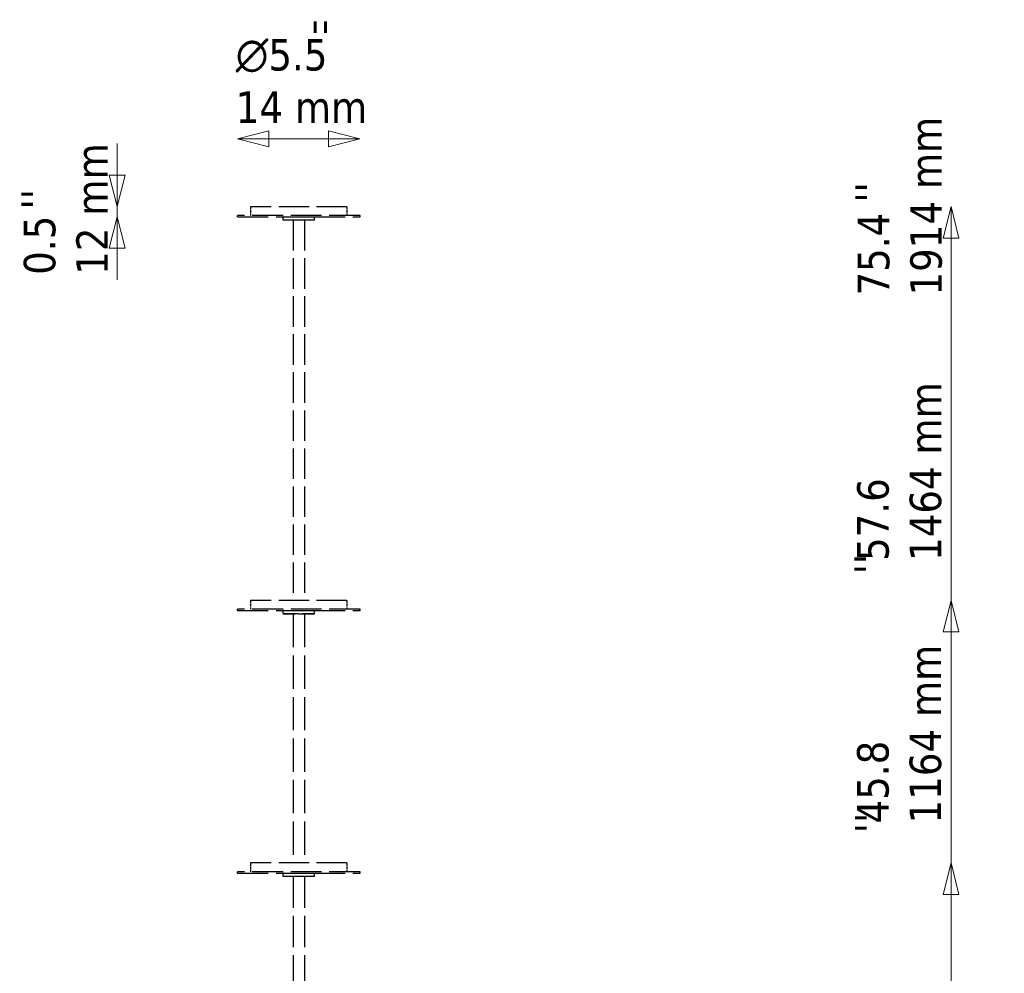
# Model space of a CAD drawing. Header units: millimetres. Extents: x 381 to 3103, y 17 to 2472.
# Tile 36 of 36: x 1977 to 3103, y 1319 to 2409. Entities that reach past the tile are written whole.
import ezdxf

# ---------------------------------------------------------------- set-up
doc = ezdxf.new("R2010")
doc.units = ezdxf.units.MM
doc.header["$LTSCALE"] = 12
doc.linetypes.add('DASHED', pattern=[0.2068, 0.1655, -0.0413])
for name, color, linetype, lineweight in [('Symbol (ISO)', 7, 'Continuous', 50), ('Widoczne (ISO)', 7, 'Continuous', 50), ('Wymiar (ISO)', 7, 'Continuous', 18)]:
    doc.layers.add(name, color=color, linetype=linetype, lineweight=lineweight)
doc.styles.add('Tekst notatki (ISO)', font='tahoma.ttf')
doc.dimstyles.new('Domyślne (ISO)', dxfattribs={"dimscale": 12, "dimtxt": 3, "dimasz": 3, "dimexe": 3.175, "dimexo": 0, "dimgap": 0.762, "dimtad": 1, "dimdec": 1, "dimlfac": 0.03937, "dimrnd": 1e-08, "dimzin": 0, "dimdsep": 46, "dimtxsty": 'Tekst notatki (ISO)', "dimblk": 'Filled-1', "dimcen": 0.09, "dimdle": 10, "dimse1": 1, "dimse2": 1, "dimclrd": 256, "dimclre": 256, "dimclrt": 256, "dimadec": 0, "dimazin": 0, "dimtfac": 0.666667, "dimtmove": 0, "dimatfit": 3, "dimfxl": 1, "dimtolj": 1, "dimlwd": 15, "dimlwe": 15, "dimarcsym": 0})

# ---------------------------------------------------------------- blocks, each defined once
blk = doc.blocks.new('Filled-1')
at = {"color": 0}
for p, q in [((0, 0), (-1, 0.25)), ((-1, 0.25), (-1, -0.25)), ((-1, 0), (0, 0)), ((-1, -0.25), (0, 0))]:
    blk.add_line(p, q, dxfattribs=at)
at = {"color": 0, "flags": 128}
blk.add_lwpolyline([(-1, -0.25), (0, 0), (-1, 0.25), (-1, -0.25)], dxfattribs=at)
at = {"color": 0}
blk.add_solid([(-1, -0.25), (0, 0), (-1, 0.25), (-1, -0.25)], dxfattribs=at)
blk = doc.blocks.new('*D6')
at = {"layer": 'Defpoints', "color": 0, "transparency": 16777216}
for p in [(2351.3, 1445.3), (3041.8, 1445.3), (2296.3, 281.1)]:
    blk.add_point(p, dxfattribs=at)
at = {"layer": 'Wymiar (ISO)', "lineweight": 15, "transparency": 16777216}
for p, q in [((3041.8, 1445.3), (3041.8, 1697.8)), ((3041.8, 317.1), (3041.8, 1409.3))]:
    blk.add_line(p, q, dxfattribs=at)
at = {"layer": 'Wymiar (ISO)', "lineweight": 15, "transparency": 16777216, "xscale": 36, "yscale": 36, "zscale": 36}
for p, rotation in [((3041.8, 1445.3), 90), ((3041.8, 281.1), 270)]:
    blk.add_blockref('Filled-1', p, dxfattribs=dict(at, rotation=rotation))
at = {"layer": 'Wymiar (ISO)', "lineweight": 18, "transparency": 16777216, "insert": (2934.4, 1490.4), "char_height": 36, "attachment_point": 1, "rotation": 90, "style": 'Tekst notatki (ISO)'}
blk.add_mtext('\\A1;45.8\\P1164 mm', dxfattribs=at)
blk = doc.blocks.new('*D7')
at = {"layer": 'Defpoints', "color": 0, "transparency": 16777216}
for p in [(2351.3, 1745.3), (3041.8, 1745.3), (2296.3, 281.1)]:
    blk.add_point(p, dxfattribs=at)
at = {"layer": 'Wymiar (ISO)', "lineweight": 15, "transparency": 16777216}
for p, q in [((3041.8, 1745.3), (3041.8, 1997.8)), ((3041.8, 317.1), (3041.8, 1709.3))]:
    blk.add_line(p, q, dxfattribs=at)
at = {"layer": 'Wymiar (ISO)', "lineweight": 15, "transparency": 16777216, "xscale": 36, "yscale": 36, "zscale": 36}
for p, rotation in [((3041.8, 1745.3), 90), ((3041.8, 281.1), 270)]:
    blk.add_blockref('Filled-1', p, dxfattribs=dict(at, rotation=rotation))
at = {"layer": 'Wymiar (ISO)', "lineweight": 18, "transparency": 16777216, "insert": (2934.5, 1790.4), "char_height": 36, "attachment_point": 1, "rotation": 90, "style": 'Tekst notatki (ISO)'}
blk.add_mtext('\\A1;57.6\\P1464 mm', dxfattribs=at)
blk = doc.blocks.new('*D8')
at = {"layer": 'Defpoints', "color": 0, "transparency": 16777216}
for p in [(2351.3, 2195.3), (3041.8, 2195.3), (2296.3, 281.1)]:
    blk.add_point(p, dxfattribs=at)
at = {"layer": 'Wymiar (ISO)', "lineweight": 15, "transparency": 16777216}
blk.add_line((3041.8, 317.1), (3041.8, 2159.3), dxfattribs=at)
at = {"layer": 'Wymiar (ISO)', "lineweight": 15, "transparency": 16777216, "xscale": 36, "yscale": 36, "zscale": 36}
for p, rotation in [((3041.8, 2195.3), 90), ((3041.8, 281.1), 270)]:
    blk.add_blockref('Filled-1', p, dxfattribs=dict(at, rotation=rotation))
at = {"layer": 'Wymiar (ISO)', "lineweight": 18, "transparency": 16777216, "insert": (2935.2, 2093.7), "char_height": 36, "attachment_point": 1, "rotation": 90, "style": 'Tekst notatki (ISO)'}
blk.add_mtext('\\A1;75.4\\P1914 mm', dxfattribs=at)
blk = doc.blocks.new('*D15')
at = {"layer": 'Defpoints', "color": 0, "transparency": 16777216}
for p in [(2366.3, 2272.8), (2226.3, 2185.3), (2366.3, 2185.3)]:
    blk.add_point(p, dxfattribs=at)
at = {"layer": 'Wymiar (ISO)', "lineweight": 15, "transparency": 16777216}
blk.add_line((2262.3, 2272.8), (2330.3, 2272.8), dxfattribs=at)
at = {"layer": 'Wymiar (ISO)', "lineweight": 15, "transparency": 16777216, "xscale": 36, "yscale": 36, "zscale": 36, "rotation": 180}
blk.add_blockref('Filled-1', (2226.3, 2272.8), dxfattribs=at)
at = {"layer": 'Wymiar (ISO)', "lineweight": 15, "transparency": 16777216, "xscale": 36, "yscale": 36, "zscale": 36}
blk.add_blockref('Filled-1', (2366.3, 2272.8), dxfattribs=at)
at = {"layer": 'Wymiar (ISO)', "lineweight": 18, "transparency": 16777216, "insert": (2224.3, 2386.9), "char_height": 36, "attachment_point": 1, "style": 'Tekst notatki (ISO)'}
blk.add_mtext('\\A1;{\\fAIGDT|b0|i0;\\ln}\\fTahoma|b0|i0;5.5\\P14 mm', dxfattribs=at)
blk = doc.blocks.new('*D16')
at = {"layer": 'Defpoints', "color": 0, "transparency": 16777216}
for p in [(2088.8, 2195.3), (2241.3, 2195.3), (2226.3, 2183.8)]:
    blk.add_point(p, dxfattribs=at)
at = {"layer": 'Wymiar (ISO)', "lineweight": 15, "transparency": 16777216}
for p, q in [((2088.8, 2231.3), (2088.8, 2267.3)), ((2088.8, 2183.8), (2088.8, 2195.3)), ((2088.8, 2147.8), (2088.8, 2111.8))]:
    blk.add_line(p, q, dxfattribs=at)
at = {"layer": 'Wymiar (ISO)', "lineweight": 15, "transparency": 16777216, "xscale": 36, "yscale": 36, "zscale": 36}
for p, rotation in [((2088.8, 2195.3), 270), ((2088.8, 2183.8), 90)]:
    blk.add_blockref('Filled-1', p, dxfattribs=dict(at, rotation=rotation))
at = {"layer": 'Wymiar (ISO)', "lineweight": 18, "transparency": 16777216, "insert": (1982.1, 2117.4), "char_height": 36, "attachment_point": 1, "rotation": 90, "style": 'Tekst notatki (ISO)'}
blk.add_mtext('\\A1;0.5\\P12 mm', dxfattribs=at)

msp = doc.modelspace()

# ---------------------------------------------------------------- linework, layer by layer
at = {"layer": 'Widoczne (ISO)', "linetype": 'DASHED', "lineweight": 25, "ltscale": 17.406874}
for p, q in [((2351.35, 2195.26), (2241.35, 2195.26)), ((2351.35, 1745.26), (2241.35, 1745.26)), ((2351.35, 1445.26), (2241.35, 1445.26))]:
    msp.add_line(p, q, dxfattribs=at)
at = {"layer": 'Widoczne (ISO)', "linetype": 'DASHED', "lineweight": 25, "ltscale": 1.58638}
for p, q in [((2241.35, 2195.26), (2241.35, 2185.26)), ((2351.35, 2195.26), (2351.35, 2185.26)), ((2241.35, 1745.26), (2241.35, 1735.26)), ((2351.35, 1745.26), (2351.35, 1735.26)), ((2241.35, 1445.26), (2241.35, 1435.26)), ((2351.35, 1445.26), (2351.35, 1435.26))]:
    msp.add_line(p, q, dxfattribs=at)
at = {"layer": 'Widoczne (ISO)', "linetype": 'DASHED', "lineweight": 25, "ltscale": 17.723362}
for p, q in [((2366.35, 2185.26), (2226.35, 2185.26)), ((2226.35, 2183.76), (2366.35, 2183.76)), ((2366.35, 1735.26), (2226.35, 1735.26)), ((2226.35, 1733.76), (2366.35, 1733.76)), ((2366.35, 1435.26), (2226.35, 1435.26)), ((2226.35, 1433.76), (2366.35, 1433.76))]:
    msp.add_line(p, q, dxfattribs=at)
at = {"layer": 'Widoczne (ISO)', "linetype": 'DASHED', "lineweight": 25, "ltscale": 0.237872}
for p, q in [((2226.35, 2183.76), (2226.35, 2185.26)), ((2366.35, 2183.76), (2366.35, 2185.26)), ((2226.35, 1733.76), (2226.35, 1735.26)), ((2366.35, 1733.76), (2366.35, 1735.26)), ((2226.35, 1433.76), (2226.35, 1435.26)), ((2366.35, 1433.76), (2366.35, 1435.26))]:
    msp.add_line(p, q, dxfattribs=at)
at = {"layer": 'Widoczne (ISO)', "linetype": 'DASHED', "lineweight": 25, "ltscale": 0.112081}
for p, q in [((2278.85, 2183.76), (2278.35, 2183.26)), ((2313.85, 2183.76), (2314.35, 2183.26)), ((2278.85, 2179.76), (2278.35, 2180.26)), ((2313.85, 2179.76), (2314.35, 2180.26)), ((2278.85, 1733.76), (2278.35, 1733.26)), ((2313.85, 1733.76), (2314.35, 1733.26)), ((2278.85, 1729.76), (2278.35, 1730.26)), ((2313.85, 1729.76), (2314.35, 1730.26)), ((2278.85, 1433.76), (2278.35, 1433.26)), ((2278.85, 1429.76), (2278.35, 1430.26)), ((2313.85, 1433.76), (2314.35, 1433.26)), ((2313.85, 1429.76), (2314.35, 1430.26))]:
    msp.add_line(p, q, dxfattribs=at)
at = {"layer": 'Widoczne (ISO)', "linetype": 'DASHED', "lineweight": 25, "ltscale": 8.971231}
for p, q in [((2314.35, 2183.26), (2278.35, 2183.26)), ((2278.35, 2180.26), (2314.35, 2180.26)), ((2314.35, 1733.26), (2278.35, 1733.26)), ((2278.35, 1730.26), (2314.35, 1730.26)), ((2314.35, 1433.26), (2278.35, 1433.26)), ((2278.35, 1430.26), (2314.35, 1430.26))]:
    msp.add_line(p, q, dxfattribs=at)
at = {"layer": 'Widoczne (ISO)', "linetype": 'DASHED', "lineweight": 25, "ltscale": 0.475844}
for p, q in [((2278.35, 2180.26), (2278.35, 2183.26)), ((2314.35, 2180.26), (2314.35, 2183.26)), ((2278.35, 1730.26), (2278.35, 1733.26)), ((2314.35, 1730.26), (2314.35, 1733.26)), ((2278.35, 1430.26), (2278.35, 1433.26)), ((2314.35, 1430.26), (2314.35, 1433.26))]:
    msp.add_line(p, q, dxfattribs=at)
at = {"layer": 'Widoczne (ISO)', "linetype": 'DASHED', "lineweight": 25, "ltscale": 8.722028}
for p, q in [((2313.85, 2179.76), (2278.85, 2179.76)), ((2313.85, 1729.76), (2278.85, 1729.76)), ((2313.85, 1429.76), (2278.85, 1429.76))]:
    msp.add_line(p, q, dxfattribs=at)
at = {"layer": 'Widoczne (ISO)', "linetype": 'DASHED', "lineweight": 25, "ltscale": 17.508865}
for p, q in [((2289.85, 2179.76), (2289.85, 1745.26)), ((2302.85, 2179.76), (2302.85, 1745.26))]:
    msp.add_line(p, q, dxfattribs=at)
at = {"layer": 'Widoczne (ISO)', "linetype": 'DASHED', "lineweight": 25, "ltscale": 19.107296}
for p, q in [((2289.85, 1729.76), (2289.85, 1445.26)), ((2302.85, 1729.76), (2302.85, 1445.26))]:
    msp.add_line(p, q, dxfattribs=at)
at = {"layer": 'Widoczne (ISO)', "linetype": 'DASHED', "lineweight": 25, "ltscale": 18.066301}
for p, q in [((2289.85, 1429.76), (2289.85, 1295.26)), ((2302.85, 1429.76), (2302.85, 1295.26))]:
    msp.add_line(p, q, dxfattribs=at)

# ---------------------------------------------------------------- texts
at = {"layer": 'Symbol (ISO)', "insert": (2309.32, 2407.07), "char_height": 36, "attachment_point": 1, "style": 'Tekst notatki (ISO)'}
msp.add_mtext("\\fTahoma|b0|i0;''", dxfattribs=at)
at = {"layer": 'Symbol (ISO)', "char_height": 36, "attachment_point": 1, "rotation": 90, "style": 'Tekst notatki (ISO)'}
for insert in [(2932.32, 2199.84), (1979.28, 2192.13), (2931.31, 1775.1), (2931.96, 1479.32)]:
    msp.add_mtext("\\fTahoma|b0|i0;''", dxfattribs=dict(at, insert=insert))

# ---------------------------------------------------------------- dimensions: what is measured, and where the dimension line sits
at = {"layer": 'Wymiar (ISO)', "lineweight": 18}
for base, p1, p2, angle, text, override, picture, middle in [((2366.35, 2272.75), (2226.35, 2185.26), (2366.35, 2185.26), 180, '{\\fAIGDT|b0|i0;\\ln}\\fTahoma|b0|i0;<>\\P14 mm', {"dimgap": 0.762, "dimdec": 1, "dimlfac": 0.03937, "dimpost": '\\X', "dimse1": 1, "dimse2": 1, "dimtol": 0, "dimlim": 0, "dimtp": 0, "dimtm": 0, "dimtdec": 2, "dimtofl": 0, "dimatfit": 1, "dimtvp": -0.25}, '*D15', (2296.35, 2272.75)), ((3041.75, 2195.26), (2296.35, 281.13), (2351.35, 2195.26), 270, '<>\\P1914 mm', {"dimgap": 0.762, "dimdec": 1, "dimlfac": 0.03937, "dimpost": '\\X', "dimse1": 1, "dimse2": 1, "dimtol": 0, "dimlim": 0, "dimtp": 0, "dimtm": 0, "dimtdec": 2, "dimtofl": 0, "dimatfit": 1, "dimtvp": -0.25}, '*D8', (3041.75, 2192.83)), ((2088.76, 2195.26), (2226.35, 2183.76), (2241.35, 2195.26), 90, '<>\\P12 mm', {"dimgap": 0.762, "dimdec": 1, "dimlfac": 0.03937, "dimpost": '\\X', "dimse1": 1, "dimse2": 1, "dimtol": 0, "dimlim": 0, "dimtp": 0, "dimtm": 0, "dimtdec": 2, "dimtofl": 1, "dimatfit": 1, "dimtvp": -0.25}, '*D16', (2088.76, 2189.51)), ((3041.75, 1745.26), (2296.35, 281.13), (2351.35, 1745.26), 270, '<>\\P1464 mm', {"dimgap": 0.762, "dimdec": 1, "dimlfac": 0.03937, "dimpost": '\\X', "dimse1": 1, "dimse2": 1, "dimtol": 0, "dimlim": 0, "dimtp": 0, "dimtm": 0, "dimtdec": 2, "dimtofl": 0, "dimatfit": 2, "dimtvp": -0.25}, '*D7', (3041.75, 1889.5)), ((3041.75, 1445.26), (2296.35, 281.13), (2351.35, 1445.26), 270, '<>\\P1164 mm', {"dimgap": 0.762, "dimdec": 1, "dimlfac": 0.03937, "dimpost": '\\X', "dimse1": 1, "dimse2": 1, "dimtol": 0, "dimlim": 0, "dimtp": 0, "dimtm": 0, "dimtdec": 2, "dimtofl": 0, "dimatfit": 2, "dimtvp": -0.25}, '*D6', (3041.75, 1589.5))]:
    dim = msp.add_linear_dim(base=base, p1=p1, p2=p2, angle=angle, text=text, dimstyle='Domyślne (ISO)', override=override, dxfattribs=at)
    dim.commit()
    dim.dimension.update_dxf_attribs({"geometry": picture, "text_midpoint": middle, "dimtype": 160})

doc.saveas('drawing.dxf')
